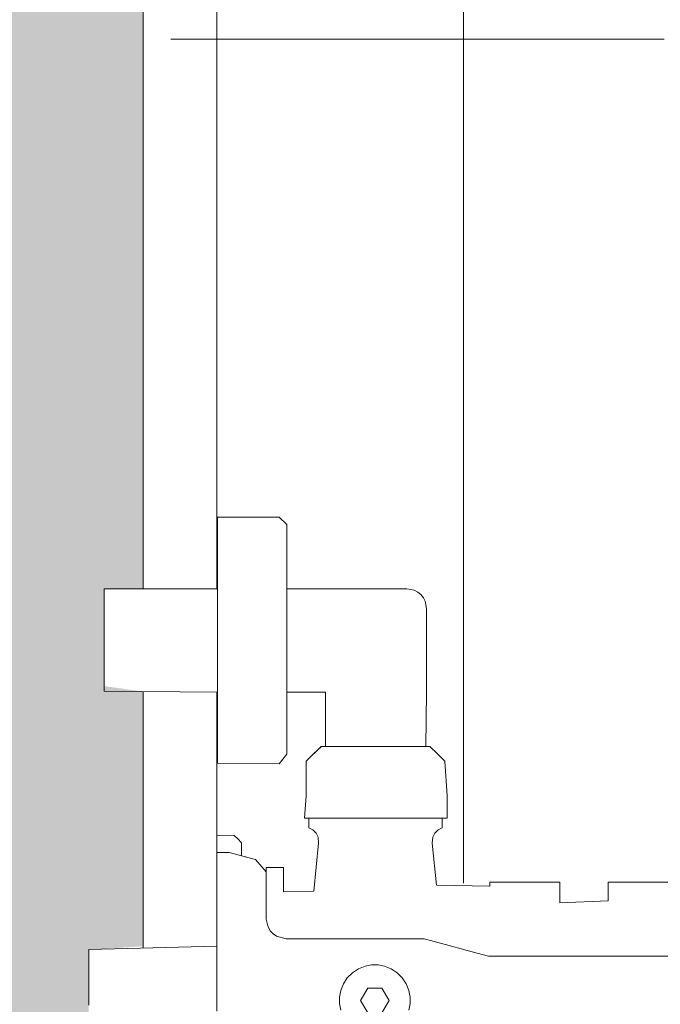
# Model space of a CAD drawing. Header units: millimetres. Extents: x 4.1 to 90.4, y -1.2 to 68.4.
# Tile 92 of 256: x 38.34 to 38.469, y 43.825 to 44.024. Entities that reach past the tile are written whole.
import ezdxf

# ---------------------------------------------------------------- set-up
doc = ezdxf.new("R2010")
doc.units = ezdxf.units.MM
doc.linetypes.add('Dash Dot 3_16_', pattern=[0.007938, 0.004763, -0.001587, 0, -0.001587])
for name, color, linetype, lineweight in [('A-DETL-GENF', 7, 'Continuous', 5), ('A-FLOR-PATT', 7, 'Continuous', 15), ('I-WALL', 7, 'Continuous', 5), ('P-SANR-FIXT', 7, 'Continuous', 5), ('S-GRID', 7, 'Continuous', 9)]:
    doc.layers.add(name, color=color, linetype=linetype, lineweight=lineweight)

# ---------------------------------------------------------------- blocks, each defined once
blk = doc.blocks.new('MUC-ENT-EXE-GOE-M3D-TZN-TNV-V21 _Principe Piscine_-D_rvt-1-MUC-LAG-PRO-PLA-ARC-TZN-SS01-AP04B-04RP Maçonnerie')
at = {"layer": 'S-GRID', "color": 8, "linetype": 'Dash Dot 3_16_', "true_color": 0x808080}
blk.add_line((-231.02438, 71.86397), (-169.55714, 71.86397), dxfattribs=at)
blk = doc.blocks.new('LAG-D2010-APPAREILS SANITAIRES-RECEVEUR DE DOUCHE-900x900mm - LAG-D2010-APPAREILS SANITAIRES-RECEVEUR DE DOUCHE-900x900mm-V16-MUC-LAG-PRO-PLA-ARC-TZN-SS01-AP04B-04RP Maçonnerie')
at = {"layer": 'P-SANR-FIXT', "color": 9, "true_color": 0xc0c0c0}
for p, q in [((0.05, 0.95), (0.05, 0.61391)), ((0.1, 0.9), (0.1, 0.55429)), ((0.1, 0.55429), (0.1, 0.9)), ((0.1, 0.55429), (0.1, 0.9)), ((0.05, 0.59308), (0.05, 0.56032))]:
    blk.add_line(p, q, dxfattribs=at)
blk = doc.blocks.new('LAG-D2010-APPAREILS SANITAIRES-DOUCHE MONOCOMMANDE - LAG-D2010-APPAREILS SANITAIRES-DOUCHE MONOCOMMANDE-13616777-MUC-LAG-PRO-PLA-ARC-TZN-SS01-AP04B-04RP Maçonnerie')
at = {"layer": 'A-DETL-GENF', "color": 9, "linetype": 'Continuous', "true_color": 0xc0c0c0}
for p, q in [((-0.02397, 0.07928), (-0.02397, 0.10678)), ((-0.00899, 0.05506), (-0.00899, 0.09998)), ((-0.02244, 0.07928), (-0.02397, 0.07928)), ((-0.02144, 0.07928), (-0.02244, 0.07928)), ((-0.02021, 0.07928), (-0.02144, 0.07928)), ((-0.0198, 0.06951), (-0.02021, 0.07928)), ((-0.024, 0.06951), (-0.02283, 0.06951)), ((-0.024, 0.05531), (-0.024, 0.06951)), ((-0.02283, 0.06951), (-0.02193, 0.06951)), ((-0.02193, 0.06951), (-0.02079, 0.06951)), ((-0.02079, 0.06951), (-0.0198, 0.06951)), ((-0.02318, 0.05531), (-0.024, 0.05531)), ((-0.02339, 0.04453), (-0.02318, 0.05531)), ((-0.01015, 0.05071), (-0.00899, 0.05506)), ((-0.01132, 0.04635), (-0.01015, 0.05071)), ((-0.04999, 0.04468), (-0.04849, 0.04618)), ((-0.04999, 0.04468), (-0.04849, 0.04618)), ((-0.04849, 0.04618), (-0.04149, 0.04663)), ((-0.04849, 0.04618), (-0.04149, 0.04663)), ((-0.04149, 0.04663), (-0.03699, 0.04663)), ((-0.04149, 0.04663), (-0.03699, 0.04663)), ((-0.03699, 0.04663), (-0.03699, 0.04532)), ((-0.03699, 0.04663), (-0.03699, 0.04563)), ((-0.01249, 0.042), (-0.01132, 0.04635)), ((-0.05149, 0.04313), (-0.04999, 0.04468)), ((-0.05149, 0.04318), (-0.04999, 0.04468)), ((-0.03699, 0.04563), (-0.035, 0.04563)), ((-0.03699, 0.04532), (-0.03699, 0.03953)), ((-0.035, 0.04563), (-0.03457, 0.04482)), ((-0.03457, 0.04482), (-0.03391, 0.04418)), ((-0.03391, 0.04418), (-0.03308, 0.04377)), ((-0.03186, 0.04365), (-0.02339, 0.04453)), ((-0.08168, 0.04185), (-0.08096, 0.04222)), ((-0.08096, 0.04222), (-0.07949, 0.0425)), ((-0.07949, 0.0425), (-0.06249, 0.0425)), ((-0.06249, 0.0425), (-0.05149, 0.04234)), ((-0.05149, 0.04234), (-0.05149, 0.04318)), ((-0.05149, 0.04188), (-0.05149, 0.04313)), ((-0.03308, 0.04377), (-0.03186, 0.04365)), ((-0.01249, 0.014), (-0.01249, 0.042)), ((-0.08349, 0.0385), (-0.08321, 0.03997)), ((-0.08321, 0.03997), (-0.08283, 0.04069)), ((-0.08283, 0.04069), (-0.08231, 0.04133)), ((-0.08231, 0.04133), (-0.08168, 0.04185)), ((-0.05149, 0.04067), (-0.05149, 0.04188)), ((-0.05149, 0.03914), (-0.05149, 0.04067)), ((-0.08349, 0.01413), (-0.08349, 0.0385)), ((-0.05149, 0.03827), (-0.05149, 0.03914)), ((-0.05149, 0.03734), (-0.05149, 0.03827)), ((-0.03699, 0.03953), (-0.03699, 0.03816)), ((-0.03699, 0.03816), (-0.03699, 0.03671)), ((-0.00456, 0.03757), (-0.00333, 0.03838)), ((-0.00333, 0.03838), (-0.002, 0.0389)), ((-0.002, 0.0389), (-0.00067, 0.03915)), ((-0.00067, 0.03915), (0.00062, 0.03915)), ((0.00062, 0.03915), (0.00195, 0.0389)), ((-0.05149, 0.03636), (-0.05149, 0.03734)), ((-0.05149, 0.03534), (-0.05149, 0.03636)), ((-0.03699, 0.03671), (-0.03699, 0.03521)), ((-0.00641, 0.03529), (-0.0056, 0.03652)), ((-0.0056, 0.03652), (-0.00456, 0.03757)), ((-0.05149, 0.03429), (-0.05149, 0.03534)), ((-0.05149, 0.03321), (-0.05149, 0.03429)), ((-0.03699, 0.03521), (-0.03699, 0.03368)), ((-0.00718, 0.03264), (-0.00693, 0.03397)), ((-0.00693, 0.03397), (-0.00641, 0.03529)), ((0.00001, 0.03489), (-0.00249, 0.03344)), ((0.00251, 0.03344), (0.00001, 0.03489)), ((-0.05149, 0.03213), (-0.05149, 0.03321)), ((-0.05149, 0.03105), (-0.05149, 0.03213)), ((-0.03699, 0.03368), (-0.03699, 0.03213)), ((-0.03699, 0.03213), (-0.03699, 0.03058)), ((-0.00718, 0.03135), (-0.00718, 0.03264)), ((-0.00249, 0.03344), (-0.00249, 0.03056)), ((-0.05149, 0.02998), (-0.05149, 0.03105)), ((-0.05149, 0.02892), (-0.05149, 0.02998)), ((-0.03699, 0.03058), (-0.03699, 0.02905)), ((-0.00693, 0.03002), (-0.00718, 0.03135)), ((-0.00641, 0.0287), (-0.00693, 0.03002)), ((-0.00249, 0.03056), (0.00001, 0.02911)), ((0.00001, 0.02911), (0.00251, 0.03056)), ((-0.05149, 0.0279), (-0.05149, 0.02892)), ((-0.03699, 0.02905), (-0.03699, 0.02755)), ((-0.0056, 0.02747), (-0.00641, 0.0287)), ((-0.05149, 0.02692), (-0.05149, 0.0279)), ((-0.05149, 0.02599), (-0.05149, 0.02692)), ((-0.05149, 0.02512), (-0.05149, 0.02599)), ((-0.03699, 0.02755), (-0.03699, 0.02611)), ((-0.03699, 0.02611), (-0.03699, 0.02473)), ((-0.00456, 0.02642), (-0.0056, 0.02747)), ((-0.00333, 0.02562), (-0.00456, 0.02642)), ((-0.05149, 0.02432), (-0.05149, 0.02512)), ((-0.05149, 0.02294), (-0.05149, 0.02432)), ((-0.03699, 0.02473), (-0.03699, 0.01966)), ((-0.002, 0.02509), (-0.00333, 0.02562)), ((-0.00067, 0.02484), (-0.002, 0.02509)), ((0.00062, 0.02484), (-0.00067, 0.02484)), ((0.00195, 0.02509), (0.00062, 0.02484)), ((-0.06249, 0.02202), (-0.06249, 0.01413)), ((-0.05149, 0.02202), (-0.06249, 0.02202)), ((-0.05149, 0.02192), (-0.05149, 0.02294)), ((-0.05149, 0.0212), (-0.05149, 0.02202)), ((-0.05149, 0.02111), (-0.05149, 0.02192)), ((-0.04999, 0.01958), (-0.05149, 0.0212)), ((-0.04849, 0.01808), (-0.05149, 0.02111)), ((-0.03391, 0.02008), (-0.03457, 0.01944)), ((-0.03308, 0.02049), (-0.03391, 0.02008)), ((-0.03186, 0.02061), (-0.03308, 0.02049)), ((-0.02212, 0.01962), (-0.03186, 0.02061)), ((-0.04849, 0.01808), (-0.04999, 0.01958)), ((-0.04149, 0.01808), (-0.04849, 0.01808)), ((-0.04149, 0.01808), (-0.04849, 0.01808)), ((-0.03699, 0.01771), (-0.04149, 0.01808)), ((-0.03699, 0.01771), (-0.04149, 0.01808)), ((-0.03699, 0.01966), (-0.03699, 0.01771)), ((-0.03699, 0.01863), (-0.03699, 0.01771)), ((-0.035, 0.01863), (-0.03699, 0.01863)), ((-0.03457, 0.01944), (-0.035, 0.01863)), ((-0.02203, 0.01346), (-0.02212, 0.01962)), ((-0.09799, 0.01263), (-0.09649, 0.01413)), ((-0.09799, 0.01263), (-0.09649, 0.01413)), ((-0.09649, 0.01413), (-0.09524, 0.01413)), ((-0.09649, 0.01413), (-0.09524, 0.01413)), ((-0.09524, 0.01413), (-0.09394, 0.01413)), ((-0.09524, 0.01413), (-0.09394, 0.01413)), ((-0.09394, 0.01413), (-0.09314, 0.01413)), ((-0.09394, 0.01413), (-0.09314, 0.01413)), ((-0.09314, 0.01413), (-0.09223, 0.01413)), ((-0.09314, 0.01413), (-0.09223, 0.01413)), ((-0.09223, 0.01413), (-0.0912, 0.01413)), ((-0.09223, 0.01413), (-0.0912, 0.01413)), ((-0.0912, 0.01413), (-0.09008, 0.01413)), ((-0.0912, 0.01413), (-0.09008, 0.01413)), ((-0.09008, 0.01413), (-0.08886, 0.01413)), ((-0.09008, 0.01413), (-0.08886, 0.01413)), ((-0.08886, 0.01413), (-0.08756, 0.01413)), ((-0.08886, 0.01413), (-0.08756, 0.01413)), ((-0.08756, 0.01413), (-0.08621, 0.01413)), ((-0.08756, 0.01413), (-0.08621, 0.01413)), ((-0.08621, 0.01413), (-0.08479, 0.01413)), ((-0.08621, 0.01413), (-0.08479, 0.01413)), ((-0.08479, 0.01413), (-0.08349, 0.01413)), ((-0.08479, 0.01413), (-0.08331, 0.01413)), ((-0.08331, 0.01413), (-0.08177, 0.01413)), ((-0.08177, 0.01413), (-0.08028, 0.01413)), ((-0.08028, 0.01413), (-0.07876, 0.01413)), ((-0.07876, 0.01413), (-0.0772, 0.01413)), ((-0.0772, 0.01413), (-0.07563, 0.01413)), ((-0.07563, 0.01413), (-0.07431, 0.01413)), ((-0.07431, 0.01413), (-0.07299, 0.01413)), ((-0.07299, 0.01413), (-0.07166, 0.01413)), ((-0.07166, 0.01413), (-0.07034, 0.01413)), ((-0.07034, 0.01413), (-0.06877, 0.01413)), ((-0.06877, 0.01413), (-0.06722, 0.01413)), ((-0.06722, 0.01413), (-0.06569, 0.01413)), ((-0.06569, 0.01413), (-0.0642, 0.01413)), ((-0.0642, 0.01413), (-0.06267, 0.01413)), ((-0.06267, 0.01413), (-0.06119, 0.01413)), ((-0.06249, 0.01413), (-0.06119, 0.01413)), ((-0.06119, 0.01413), (-0.05976, 0.01413)), ((-0.06119, 0.01413), (-0.05976, 0.01413)), ((-0.05976, 0.01413), (-0.05841, 0.01413)), ((-0.05976, 0.01413), (-0.05841, 0.01413)), ((-0.05841, 0.01413), (-0.05711, 0.01413)), ((-0.05841, 0.01413), (-0.05711, 0.01413)), ((-0.05711, 0.01413), (-0.05589, 0.01413)), ((-0.05711, 0.01413), (-0.05589, 0.01413)), ((-0.05589, 0.01413), (-0.05477, 0.01413)), ((-0.05589, 0.01413), (-0.05477, 0.01413)), ((-0.05477, 0.01413), (-0.05374, 0.01413)), ((-0.05477, 0.01413), (-0.05374, 0.01413)), ((-0.05374, 0.01413), (-0.05283, 0.01413)), ((-0.05374, 0.01413), (-0.05283, 0.01413)), ((-0.05283, 0.01413), (-0.05203, 0.01413)), ((-0.05283, 0.01413), (-0.05203, 0.01413)), ((-0.05203, 0.01413), (-0.05074, 0.01413)), ((-0.05203, 0.01413), (-0.05074, 0.01413)), ((-0.05074, 0.01413), (-0.04993, 0.01413)), ((-0.05074, 0.01413), (-0.04993, 0.01413)), ((-0.04993, 0.01413), (-0.04799, 0.01263)), ((-0.04993, 0.01413), (-0.04799, 0.01263)), ((-0.013, 0.01207), (-0.01249, 0.014)), ((-0.09799, 0.00013), (-0.09799, 0.01263)), ((-0.09799, 0.00013), (-0.09799, 0.01263)), ((-0.04799, 0.01263), (-0.04812, 0.00013)), ((-0.04799, 0.01263), (-0.04812, 0.00013)), ((-0.02694, 0.01346), (-0.02605, 0.01346)), ((-0.02694, 0.00996), (-0.02694, 0.01346)), ((-0.02605, 0.01346), (-0.02496, 0.01346)), ((-0.02496, 0.01346), (-0.02406, 0.01346)), ((-0.02406, 0.01346), (-0.02307, 0.01346)), ((-0.02307, 0.01346), (-0.02203, 0.01346)), ((-0.0135, 0.01137), (-0.013, 0.01207)), ((-0.02605, 0.00996), (-0.02473, 0.01)), ((-0.02473, 0.01), (-0.02348, 0.01)), ((-0.02348, 0.01), (-0.0218, 0.01)), ((-0.0218, 0.01), (-0.0197, 0.01)), ((-0.0197, 0.01), (-0.01649, 0.01)), ((-0.01649, 0.01), (-0.01509, 0.01028)), ((-0.01509, 0.01028), (-0.01412, 0.01079)), ((-0.01412, 0.01079), (-0.0135, 0.01137)), ((-0.02857, 0.00778), (-0.02605, 0.00996)), ((-0.02857, 0.00778), (-0.02605, 0.00996)), ((-0.02605, 0.00996), (-0.02694, 0.00996)), ((-0.02999, 0.0025), (-0.02857, 0.00778)), ((-0.02932, 0.00499), (-0.02857, 0.00778)), ((-0.03347, 0.0035), (-0.03274, 0.00425)), ((-0.03274, 0.00425), (-0.03199, 0.005)), ((-0.03199, 0.005), (-0.02932, 0.00499)), ((-0.03349, 0), (-0.03347, 0.0035)), ((-0.02997, 0), (-0.02999, 0.0025)), ((-0.09697, 0.00013), (-0.09799, 0.00013)), ((-0.09697, 0.00013), (-0.09799, 0.00013)), ((-0.0954, 0.00013), (-0.09697, 0.00013)), ((-0.0954, 0.00013), (-0.09697, 0.00013)), ((-0.09433, 0.00013), (-0.0954, 0.00013)), ((-0.09433, 0.00013), (-0.0954, 0.00013)), ((-0.093, 0.00013), (-0.09433, 0.00013)), ((-0.093, 0.00013), (-0.09433, 0.00013)), ((-0.09143, 0.00013), (-0.093, 0.00013)), ((-0.09143, 0.00013), (-0.093, 0.00013)), ((-0.08964, 0.00013), (-0.09143, 0.00013)), ((-0.08964, 0.00013), (-0.09143, 0.00013)), ((-0.08765, 0.00013), (-0.08964, 0.00013)), ((-0.08765, 0.00013), (-0.08964, 0.00013)), ((-0.08549, 0.00013), (-0.08765, 0.00013)), ((-0.08549, 0.00013), (-0.08765, 0.00013)), ((-0.08346, 0.00013), (-0.08549, 0.00013)), ((-0.08317, 0.00013), (-0.08549, 0.00013)), ((-0.08346, -0.02287), (-0.08346, 0.00013)), ((-0.08074, 0.00013), (-0.08317, 0.00013)), ((-0.0782, 0.00013), (-0.08074, 0.00013)), ((-0.07561, 0.00013), (-0.0782, 0.00013)), ((-0.07299, 0.00013), (-0.07561, 0.00013)), ((-0.07048, 0.00013), (-0.07299, 0.00013)), ((-0.068, 0.00013), (-0.07048, 0.00013)), ((-0.06557, 0.00013), (-0.068, 0.00013)), ((-0.06322, 0.00013), (-0.06557, 0.00013)), ((-0.06099, 0.00013), (-0.06322, 0.00013)), ((-0.06251, 0.00013), (-0.06271, -0.02287)), ((-0.06099, 0.00013), (-0.06251, 0.00013)), ((-0.05888, 0.00013), (-0.06099, 0.00013)), ((-0.05888, 0.00013), (-0.06099, 0.00013)), ((-0.05693, 0.00013), (-0.05888, 0.00013)), ((-0.05693, 0.00013), (-0.05888, 0.00013)), ((-0.05515, 0.00013), (-0.05693, 0.00013)), ((-0.05515, 0.00013), (-0.05693, 0.00013)), ((-0.05357, 0.00013), (-0.05515, 0.00013)), ((-0.05357, 0.00013), (-0.05515, 0.00013)), ((-0.0522, 0.00013), (-0.05357, 0.00013)), ((-0.0522, 0.00013), (-0.05357, 0.00013)), ((-0.05106, 0.00013), (-0.0522, 0.00013)), ((-0.05106, 0.00013), (-0.0522, 0.00013)), ((-0.05016, 0.00013), (-0.05106, 0.00013)), ((-0.05016, 0.00013), (-0.05106, 0.00013)), ((-0.04912, 0.00013), (-0.05016, 0.00013)), ((-0.04912, 0.00013), (-0.05016, 0.00013)), ((-0.04812, 0.00013), (-0.04912, 0.00013)), ((-0.04812, 0.00013), (-0.04912, 0.00013)), ((-0.03245, 0), (-0.03349, 0)), ((-0.03158, 0), (-0.03245, 0)), ((-0.03074, 0), (-0.03158, 0)), ((-0.02981, 0), (-0.03074, 0)), ((-0.02901, 0), (-0.02997, 0)), ((-0.02838, 0), (-0.02981, 0)), ((-0.0276, 0), (-0.02901, 0)), ((-0.02667, 0), (-0.02838, 0)), ((-0.02667, 0), (-0.0276, 0)), ((-0.02559, 0), (-0.02667, 0)), ((-0.02559, 0), (-0.02667, 0)), ((-0.02438, 0), (-0.02559, 0)), ((-0.02438, 0), (-0.02559, 0)), ((-0.02305, 0), (-0.02438, 0)), ((-0.02305, 0), (-0.02438, 0)), ((-0.02158, 0), (-0.02305, 0)), ((-0.02158, 0), (-0.02305, 0)), ((-0.02001, 0), (-0.02158, 0)), ((-0.02001, 0), (-0.02158, 0)), ((-0.01832, 0), (-0.02001, 0)), ((-0.01832, 0), (-0.02001, 0)), ((-0.01654, 0), (-0.01832, 0)), ((-0.01654, 0), (-0.01832, 0)), ((-0.01467, 0), (-0.01654, 0)), ((-0.01467, 0), (-0.01654, 0)), ((-0.01272, 0), (-0.01467, 0)), ((-0.01272, 0), (-0.01467, 0)), ((-0.01099, 0), (-0.01272, 0)), ((-0.0107, 0), (-0.01272, 0)), ((-0.01029, -0.026), (-0.01099, 0)), ((-0.00863, 0), (-0.0107, 0)), ((-0.00651, 0), (-0.00863, 0)), ((-0.00435, 0), (-0.00651, 0)), ((-0.00218, 0), (-0.00435, 0)), ((0.00001, 0), (-0.00218, 0)), ((0.0022, 0), (0.00001, 0)), ((-0.08222, -0.02287), (-0.08346, -0.02287)), ((-0.08108, -0.02287), (-0.08222, -0.02287)), ((-0.07963, -0.02287), (-0.08108, -0.02287)), ((-0.07881, -0.02287), (-0.07963, -0.02287)), ((-0.07792, -0.02287), (-0.07881, -0.02287)), ((-0.07699, -0.02287), (-0.07792, -0.02287)), ((-0.07603, -0.02287), (-0.07699, -0.02287)), ((-0.07503, -0.02287), (-0.07603, -0.02287)), ((-0.07401, -0.02287), (-0.07503, -0.02287)), ((-0.07299, -0.02287), (-0.07401, -0.02287)), ((-0.07196, -0.02287), (-0.07299, -0.02287)), ((-0.07094, -0.02287), (-0.07196, -0.02287)), ((-0.06995, -0.02287), (-0.07094, -0.02287)), ((-0.06898, -0.02287), (-0.06995, -0.02287)), ((-0.06805, -0.02287), (-0.06898, -0.02287)), ((-0.06717, -0.02287), (-0.06805, -0.02287)), ((-0.06634, -0.02287), (-0.06717, -0.02287)), ((-0.06489, -0.02287), (-0.06634, -0.02287)), ((-0.06375, -0.02287), (-0.06489, -0.02287)), ((-0.06271, -0.02287), (-0.06375, -0.02287)), ((-0.00914, -0.026), (-0.01029, -0.026)), ((-0.00798, -0.026), (-0.00914, -0.026)), ((-0.00648, -0.026), (-0.00798, -0.026)), ((-0.00562, -0.026), (-0.00648, -0.026)), ((-0.00472, -0.026), (-0.00562, -0.026)), ((-0.00378, -0.026), (-0.00472, -0.026)), ((-0.00282, -0.026), (-0.00378, -0.026)), ((-0.00186, -0.026), (-0.00282, -0.026)), ((-0.00091, -0.026), (-0.00186, -0.026)), ((0.00001, -0.026), (-0.00091, -0.026)), ((0.00094, -0.026), (0.00001, -0.026))]:
    blk.add_line(p, q, dxfattribs=at)

msp = doc.modelspace()

# ---------------------------------------------------------------- hatches: boundary and pattern name
at = {"layer": 'A-FLOR-PATT', "true_color": 0xc8c92d}
h = msp.add_hatch(dxfattribs=at)
h.set_pattern_fill('GOST_WOOD', color=52)
h.set_pattern_definition([(90, (-136.6335, -114.262), (6, -4e-16), [10, -2]), (90, (-134.6335, -116.262), (6, -4e-16), [6, -1.5, 3, -1.5]), (90, (-132.6335, -119.262), (6, -4e-16), [10, -2])])
h.paths.add_polyline_path([(38.55391, 47.10036), (38.55391, 47.10036), (38.55391, 46.98901)], flags=16)
h.paths.add_polyline_path([(40.94523, 41.35424), (41.86023, 41.35424), (41.86023, 41.36924), (40.94523, 41.36924), (40.94523, 44.22924), (40.80345, 44.22924), (40.80345, 44.35924), (42.46433, 44.35924), (42.46433, 43.73969), (41.97523, 43.73969), (41.97523, 41.36924), (46.24613, 41.36924), (46.24613, 43.21424), (46.26113, 43.21424), (46.26113, 44.03424), (45.44113, 44.03424), (45.44113, 44.07424), (46.26113, 44.07424), (46.26113, 44.11424), (46.24613, 44.11424), (46.24613, 44.35924), (43.80258, 44.35924), (43.80258, 44.37424), (43.81758, 44.37424), (43.81758, 47.69924), (42.47758, 47.69924), (42.47758, 47.43913), (42.87758, 47.43913), (42.87758, 47.03913), (42.47758, 47.03913), (42.47758, 46.85901), (42.87758, 46.85901), (42.87758, 46.45901), (42.47758, 46.45901), (42.47758, 46.2789), (42.87758, 46.2789), (42.87758, 45.8789), (42.47758, 45.8789), (42.47758, 45.61878), (42.89258, 45.61878), (42.89258, 45.48878), (41.28189, 45.48878), (41.28189, 45.61878), (41.34523, 45.61878), (41.34523, 47.69924), (40.86843, 47.69924), (40.86843, 47.71424), (40.04843, 47.71424), (40.04843, 46.89424), (40.00843, 46.89424), (40.00843, 47.71424), (39.96843, 47.71424), (39.96843, 47.69924), (39.85049, 47.69924), (39.85049, 47.62001), (39.82509, 47.62001), (39.82509, 47.69924), (38.43143, 47.69924), (38.43143, 47.46162), (38.49788, 47.46162), (38.51032, 47.46332), (38.65562, 47.46248), (38.71368, 47.45971), (38.757, 47.45502), (38.78191, 47.44994), (38.80264, 47.44326), (38.8224, 47.4341), (38.84084, 47.4225), (38.85765, 47.40865), (38.86284, 47.40357), (38.88328, 47.37811), (38.89399, 47.35915), (38.90221, 47.33898), (38.90783, 47.31793), (38.91085, 47.29636), (38.91129, 47.27458), (38.90912, 47.2529), (38.90437, 47.23165), (38.89702, 47.21114), (38.88712, 47.19174), (38.87702, 47.17665), (38.85497, 47.15258), (38.83787, 47.13909), (38.81919, 47.12789), (38.79925, 47.11914), (38.77838, 47.11287), (38.74981, 47.1076), (38.71368, 47.10398), (38.65562, 47.10121), (38.58298, 47.10037), (38.51032, 47.10037), (38.49773, 47.10209), (38.43143, 47.10207), (38.43143, 44.30924), (39.82509, 44.30924), (39.82509, 44.36096), (39.85049, 44.36096), (39.85049, 44.30924), (39.84883, 44.30924), (39.84883, 44.22924), (39.25343, 44.22924), (39.25343, 41.36924), (38.35343, 41.36974), (38.35343, 41.71842), (38.33843, 41.71842), (38.33843, 41.35424), (40.93023, 41.35424)])
h.paths.add_polyline_path([(38.35343, 41.73937), (38.35343, 41.79159), (38.33843, 41.79159), (38.33843, 41.73937)], flags=17)
h.paths.add_polyline_path([(38.33843, 41.81249), (38.35343, 41.81289), (38.35343, 41.86442), (38.33843, 41.86442), (38.33843, 41.81261)], flags=17)
h.paths.add_polyline_path([(38.35343, 41.88537), (38.35343, 42.26924), (38.33843, 42.26899), (38.33843, 41.88537)], flags=17)
h.paths.add_polyline_path([(38.33843, 43.32924), (38.35343, 43.32924), (38.35343, 43.72627), (38.33843, 43.72626), (38.33843, 43.3295)], flags=17)
h.paths.add_polyline_path([(38.35343, 43.74721), (38.35343, 43.79944), (38.33843, 43.79944), (38.33843, 43.74721)], flags=17)
h.paths.add_polyline_path([(38.33843, 43.82034), (38.35343, 43.82074), (38.35343, 43.87227), (38.33843, 43.87226), (38.33843, 43.82046)], flags=17)
h.paths.add_polyline_path([(38.33843, 43.89321), (38.35343, 43.89321), (38.35295, 44.22924), (38.33843, 44.22909), (38.33843, 43.91648)], flags=17)
h.paths.add_polyline_path([(38.51535, 44.90457), (38.51536, 44.90457), (38.50277, 44.90457)], flags=16)
h.paths.add_polyline_path([(38.55888, 44.5416), (38.51528, 44.54162), (38.5027, 44.54334), (38.4334, 44.54333), (38.43347, 44.90289), (38.50303, 44.90289), (38.51535, 44.90457), (38.66066, 44.9037), (38.71871, 44.90092), (38.76204, 44.89622), (38.78694, 44.89113), (38.80768, 44.88445), (38.82743, 44.87528), (38.84587, 44.86368), (38.86268, 44.84983), (38.86787, 44.84475), (38.8883, 44.81929), (38.89901, 44.80032), (38.90722, 44.78015), (38.91283, 44.7591), (38.91586, 44.73753), (38.91629, 44.71575), (38.91412, 44.69407), (38.90936, 44.67282), (38.902, 44.65231), (38.8921, 44.63291), (38.882, 44.61783), (38.85995, 44.59376), (38.84284, 44.58028), (38.82416, 44.56908), (38.80421, 44.56033), (38.78335, 44.55406), (38.75478, 44.5488), (38.71864, 44.54518), (38.66059, 44.54243), (38.58794, 44.5416), (38.55895, 44.5416)], flags=16)
h.paths.add_polyline_path([(39.82509, 45.03969), (39.82509, 45.20846), (39.85049, 45.20846), (39.85049, 45.03969)], flags=16)
h.paths.add_polyline_path([(38.80233, 45.14404), (38.43661, 45.14404), (38.43661, 45.16944), (39.82191, 45.16944), (39.82191, 45.14404), (38.91629, 45.14404)], flags=16)
h.paths.add_polyline_path([(38.58798, 45.76197), (38.58798, 45.76198), (38.58798, 45.76202)], flags=16)
h.paths.add_polyline_path([(38.57344, 45.39901), (38.51532, 45.39902), (38.50273, 45.40074), (38.43343, 45.40074), (38.43343, 45.76027), (38.50289, 45.76027), (38.51532, 45.76197), (38.66062, 45.76113), (38.71868, 45.75836), (38.762, 45.75367), (38.78691, 45.74859), (38.80764, 45.74191), (38.8274, 45.73275), (38.84584, 45.72115), (38.86265, 45.7073), (38.86784, 45.70222), (38.88828, 45.67676), (38.89899, 45.6578), (38.90721, 45.63763), (38.91283, 45.61658), (38.91585, 45.59501), (38.91629, 45.57323), (38.91412, 45.55155), (38.90937, 45.5303), (38.90202, 45.50979), (38.89212, 45.49039), (38.88202, 45.4753), (38.85997, 45.45123), (38.84287, 45.43774), (38.82419, 45.42654), (38.80425, 45.41779), (38.78338, 45.41152), (38.75481, 45.40625), (38.71868, 45.40263), (38.66062, 45.39986), (38.57906, 45.39901)], flags=16)
h.paths.add_polyline_path([(41.76816, 45.73671), (41.77721, 45.73908), (41.78298, 45.74259), (41.78712, 45.74661), (41.79169, 45.75445), (41.79278, 45.75708), (41.79373, 45.7643), (41.79278, 46.14273), (41.78792, 46.15216), (41.78298, 46.15722), (41.77587, 46.16129), (41.76942, 46.16294), (41.77472, 46.16129), (41.77979, 46.15798), (41.79, 46.14573), (41.7918, 46.13825), (41.79193, 46.13551), (41.79098, 45.75708), (41.78865, 45.75114), (41.77597, 45.73908), (41.76948, 45.73694)], flags=17)
h.paths.add_polyline_path([(39.82509, 45.88719), (39.82509, 46.05596), (39.85049, 46.05596), (39.85049, 45.88719)], flags=16)
h.paths.add_polyline_path([(38.43661, 45.99154), (38.43661, 46.01694), (39.82191, 46.01694), (39.82191, 45.99154), (38.46228, 45.99154)], flags=16)
h.paths.add_polyline_path([(38.58798, 46.60947), (38.58798, 46.60948), (38.58798, 46.60952)], flags=16)
h.paths.add_polyline_path([(38.57344, 46.24651), (38.51532, 46.24652), (38.50274, 46.24824), (38.43343, 46.24824), (38.43343, 46.60777), (38.50289, 46.60777), (38.51532, 46.60947), (38.66062, 46.60863), (38.71868, 46.60586), (38.762, 46.60117), (38.78691, 46.59609), (38.80764, 46.58941), (38.8274, 46.58025), (38.84584, 46.56865), (38.86265, 46.5548), (38.86784, 46.54972), (38.88828, 46.52426), (38.89899, 46.5053), (38.90721, 46.48513), (38.91283, 46.46408), (38.91585, 46.44251), (38.91629, 46.42073), (38.91412, 46.39905), (38.90937, 46.3778), (38.90202, 46.35729), (38.89212, 46.33789), (38.88202, 46.3228), (38.85997, 46.29873), (38.84287, 46.28524), (38.82419, 46.27404), (38.80425, 46.26529), (38.78338, 46.25902), (38.75481, 46.25375), (38.71868, 46.25013), (38.66062, 46.24736), (38.57906, 46.24651)], flags=16)
h.paths.add_polyline_path([(41.76404, 46.44341), (41.77347, 46.44453), (41.78061, 46.44778), (41.78628, 46.45252), (41.79166, 46.46138), (41.79278, 46.46408), (41.79373, 46.47419), (41.79278, 46.84973), (41.7873, 46.85997), (41.78556, 46.86224), (41.77979, 46.86607), (41.79, 46.85381), (41.7918, 46.84633), (41.79193, 46.84251), (41.7911, 46.46561), (41.78865, 46.45923), (41.77593, 46.44714), (41.76813, 46.44479), (41.76404, 46.44449), (41.41605, 46.44533), (41.42463, 46.44341), (41.76295, 46.44341)], flags=17)
h.paths.add_polyline_path([(39.85049, 46.73469), (39.82509, 46.73469), (39.82509, 46.94128), (39.85049, 46.94128), (39.85049, 46.86444)], flags=16)
h.paths.add_polyline_path([(39.60334, 46.83904), (38.43661, 46.83904), (38.43661, 46.86444), (39.82191, 46.86444), (39.82191, 46.83904)], flags=16)
h.paths.add_polyline_path([(41.78102, 47.1593), (41.78829, 47.16635), (41.79163, 47.17252), (41.79278, 47.17529), (41.79373, 47.18251), (41.79278, 47.56094), (41.78776, 47.57058), (41.78459, 47.5742), (41.77568, 47.57958), (41.77306, 47.58067), (41.76404, 47.58162), (41.41741, 47.58067), (41.40741, 47.57537), (41.4049, 47.57345), (41.4049, 47.57187), (41.41089, 47.57691), (41.41873, 47.57928), (41.42463, 47.57958), (41.77082, 47.57875), (41.77839, 47.57562), (41.79, 47.5619), (41.7918, 47.55442), (41.79193, 47.54864), (41.7911, 47.1737), (41.78865, 47.16732), (41.78434, 47.16279)], flags=17)
h.paths.add_polyline_path([(38.59751, 47.46332), (38.5975, 47.46332), (38.59751, 47.57269)], flags=16)
h.paths.add_polyline_path([(24.72689, 41.3699), (30.23363, 41.3699), (30.23363, 43.4399), (30.35757, 43.4399), (30.35757, 44.3399), (30.23363, 44.3399), (30.23363, 47.7299), (30.13043, 47.7299), (30.13043, 47.86394), (29.23043, 47.86394), (29.23043, 47.73252), (29.23043, 47.7299), (26.67045, 47.7299), (26.67045, 45.55216), (24.72688, 45.55216), (24.72688, 44.33535), (25.1774, 44.33535), (25.1774, 43.70535), (24.72688, 43.70535)])

# ---------------------------------------------------------------- next in the draw order: block references
at = {"lineweight": 5}
msp.add_blockref('MUC-ENT-EXE-GOE-M3D-TZN-TNV-V21 _Principe Piscine_-D_rvt-1-MUC-LAG-PRO-PLA-ARC-TZN-SS01-AP04B-04RP Maçonnerie', (235.79457, -27.84362), dxfattribs=at)

# ---------------------------------------------------------------- next in the draw order: hatches: boundary and pattern name
at = {"layer": 'A-FLOR-PATT'}
h = msp.add_hatch(dxfattribs=at)
h.set_pattern_fill('ANSI31', color=2)
h.set_pattern_definition([(45, (-136.6335, -114.262), (-2.245064, 2.245064), [])])
h.paths.add_polyline_path([(63.81071, 34.5549, 0.224216), (63.09248, 34.21603), (63.81071, 34.21603)])
h.paths.add_polyline_path([(63.81043, 33.6649), (62.88043, 33.6649), (62.88043, 33.6399), (63.81043, 33.6399)], flags=17)
h.paths.add_polyline_path([(63.81043, 33.6799), (62.88206, 33.6799, 0.004038), (62.88129, 33.6649), (63.81043, 33.6649)], flags=17)
h.paths.add_polyline_path([(63.81071, 35.6799), (63.81071, 35.69406), (61.38071, 35.6799), (61.38071, 33.5899), (63.81071, 33.5899), (63.81071, 33.59412), (63.8107, 33.59543), (63.80973, 33.5964), (63.81043, 33.5964), (63.81043, 33.6249), (62.88043, 33.6249), (62.88043, 33.6649), (62.88043, 33.6799), (62.88129, 33.6799, -0.401668), (63.81043, 34.5699), (63.81043, 34.5841), (63.81043, 34.5999), (63.81071, 34.5999)])
h.paths.add_polyline_path([(63.81071, 34.21603), (63.09248, 34.21603, 0.158726), (62.88206, 33.6799), (63.81071, 33.6799)], flags=17)
h.paths.add_polyline_path([(60.42711, 36.71651), (59.58961, 36.71651), (59.58961, 36.74901), (60.42711, 36.74901), (60.42711, 36.73634)], flags=17)
h.paths.add_polyline_path([(58.18211, 45.89219), (58.14961, 45.89219), (58.14961, 46.67969), (58.18211, 46.67969), (58.18211, 46.08016)], flags=17)
h.paths.add_polyline_path([(49.93933, 49.36797), (50.77683, 49.36797), (50.77683, 49.33547), (49.93933, 49.33547), (49.93933, 49.36392)], flags=16)
h.paths.add_polyline_path([(59.68961, 35.84424), (60.42461, 35.84424), (60.42461, 36.71151), (60.42711, 36.71151), (60.42711, 36.71651), (60.46961, 36.71651), (60.46961, 36.72901), (60.51961, 36.72901), (60.51961, 36.74901), (60.58933, 36.74901), (60.58933, 38.07401), (60.51961, 38.07401), (60.51961, 38.09401), (60.46961, 38.09401), (60.46961, 38.10651), (60.42711, 38.10651), (60.42711, 38.11151), (60.42461, 38.11151), (60.42461, 38.18651), (59.67461, 38.18651), (59.67461, 42.43651), (59.70777, 42.43651), (59.70777, 44.16469), (59.56121, 44.16469), (59.56121, 44.37969), (59.57621, 44.37969), (59.57621, 45.67969), (59.56121, 45.68023), (59.56121, 45.71469), (58.18711, 45.71469), (58.18711, 45.79719), (58.16961, 45.79719), (58.16961, 45.84969), (58.18211, 45.84969), (58.18211, 45.89219), (58.18711, 45.89219), (58.18711, 45.89469), (58.50461, 45.89469), (58.50461, 49.48167), (58.0969, 49.48167), (58.0962, 49.48584), (58.0954, 49.48547), (58.0954, 49.52967), (58.07857, 49.53047), (58.0774, 49.53047), (58.0782, 49.6175), (58.0782, 49.61867), (58.0954, 49.61867), (58.0954, 49.64667), (57.1654, 49.64643), (57.1654, 49.61867), (57.18222, 49.61787), (57.1834, 49.61787), (57.1826, 49.53084), (57.1826, 49.52967), (57.1654, 49.52967), (57.1646, 49.48584), (57.1646, 49.48467), (57.1639, 49.48467), (57.1639, 49.48167), (49.94183, 49.48163), (49.94183, 49.37297), (49.93933, 49.37297), (49.93933, 49.36797), (49.89683, 49.36797), (49.89683, 49.35547), (49.84683, 49.35547), (49.84683, 49.33547), (49.05185, 49.33547), (49.05185, 49.36797), (49.84433, 49.36797), (49.84433, 49.37297), (49.76183, 49.37297), (49.76183, 49.48167), (44.25322, 49.48167), (44.25252, 49.48584), (44.25172, 49.48547), (44.25172, 49.49667), (43.32172, 49.49667), (43.32092, 49.48584), (43.32092, 49.48467), (43.32022, 49.48467), (43.32022, 49.48167), (29.00885, 49.48167), (29.00815, 49.48584), (29.00735, 49.48547), (29.00735, 49.52967), (28.99052, 49.53047), (28.98935, 49.53047), (28.99015, 49.6175), (28.99015, 49.61867), (29.00735, 49.61867), (29.00735, 49.64667), (27.54735, 49.64667), (27.54735, 49.61867), (27.56417, 49.61787), (27.56535, 49.61787), (27.56455, 49.53084), (27.56455, 49.52967), (27.54735, 49.52967), (27.54655, 49.48584), (27.54655, 49.48467), (27.54585, 49.48467), (27.54585, 49.48167), (27.28427, 49.48167), (27.28427, 55.03924), (27.25427, 55.03924), (27.25427, 55.05424), (27.21427, 55.05424), (27.21427, 55.20424), (26.39427, 55.20424), (26.39427, 55.05424), (26.35427, 55.05424), (26.35427, 55.03924), (25.91427, 55.03924), (25.91427, 51.33924), (25.25927, 51.33924), (25.25927, 51.03424), (25.24427, 51.03424), (25.24427, 50.99424), (25.09427, 50.99424), (25.09427, 50.11424), (25.24427, 50.11424), (25.24427, 50.07424), (25.25927, 50.07424), (25.25927, 47.87924), (25.28927, 47.87924), (25.28927, 47.86424), (25.32927, 47.86424), (25.32927, 48.68424), (25.36927, 48.68424), (25.36927, 47.86424), (26.18927, 47.86424), (26.18927, 47.87924), (29.20433, 47.87924), (29.20433, 47.86424), (30.10433, 47.86424), (30.10433, 47.87924), (30.46073, 47.87924), (30.46073, 47.86424), (31.36073, 47.86424), (31.36073, 47.87924), (35.79096, 47.87924), (35.79096, 47.86424), (36.69096, 47.86424), (36.69096, 47.87924), (39.96843, 47.87924), (39.96843, 47.86424), (40.86843, 47.86424), (40.86843, 47.87924), (43.96113, 47.87924), (43.96113, 47.86424), (44.86113, 47.86424), (44.86113, 47.87924), (46.45433, 47.87924), (46.45433, 47.86424), (47.35433, 47.86424), (47.35433, 47.87924), (49.76183, 47.87924), (49.76183, 47.97297), (49.84433, 47.97297), (49.84433, 47.97797), (49.05185, 47.97797), (49.05185, 48.01047), (49.84683, 48.01047), (49.84683, 47.99047), (49.89683, 47.99047), (49.89683, 47.97797), (49.93933, 47.97797), (49.93933, 47.97297), (49.94183, 47.97297), (49.94183, 47.87924), (50.96433, 47.87924), (50.96433, 47.9186), (51.91316, 47.9186), (51.91316, 47.86424), (51.92316, 47.86424), (51.92316, 47.87924), (54.00203, 47.87924), (54.00203, 46.68924), (54.13553, 46.68924), (54.13623, 46.68507), (54.13703, 46.68474), (54.13703, 46.67424), (55.06703, 46.67424), (55.06783, 46.68507), (55.06783, 46.68624), (55.06853, 46.68624), (55.06853, 46.68924), (56.48461, 46.68924), (56.48487, 45.89469), (56.78711, 45.89469), (56.78711, 45.89219), (56.79211, 45.89219), (56.79211, 45.84969), (56.80461, 45.84969), (56.80461, 45.79719), (56.78711, 45.79719), (56.78711, 45.71469), (56.48461, 45.71469), (56.48461, 45.61769), (56.49661, 45.61769), (56.49661, 44.31469), (56.48461, 44.31469), (56.48487, 43.68747), (56.49661, 43.68747), (56.49661, 42.58447), (56.48461, 42.58447), (56.48461, 42.38574), (56.48044, 42.38504), (56.48011, 42.38424), (56.46961, 42.38424), (56.46965, 41.45424), (56.48044, 41.45344), (56.48161, 41.45344), (56.48161, 41.45274), (56.48461, 41.45274), (56.48487, 35.85924), (58.88433, 35.85924), (58.88433, 36.71966), (59.51433, 36.71966), (59.51433, 35.84424)])
h.paths.add_polyline_path([(60.58933, 36.71151), (60.58933, 36.71651), (60.52211, 36.71651), (60.52211, 36.71151)], flags=17)
h.paths.add_polyline_path([(59.76745, 38.07401), (59.58961, 38.07401), (59.58961, 38.10651), (60.42711, 38.10651), (60.42711, 38.07401), (59.88447, 38.07401)], flags=16)
h.paths.add_polyline_path([(60.58933, 38.10651), (60.58933, 38.11151), (60.52211, 38.11151), (60.52211, 38.10651), (60.58908, 38.10651)], flags=17)
h.paths.add_polyline_path([(59.19933, 43.66469), (59.13593, 43.67075), (59.07474, 43.68853), (59.01877, 43.71681), (58.96952, 43.75426), (58.92801, 43.7998), (58.89498, 43.85314), (58.87231, 43.91165), (58.86078, 43.97332), (58.86078, 44.03606), (58.87433, 44.10295), (58.89498, 44.15624), (58.92911, 44.21079), (58.97028, 44.25596), (59.02035, 44.29377), (59.08254, 44.32345), (59.14107, 44.33929), (59.20527, 44.34414), (59.26402, 44.33827), (59.32393, 44.32085), (59.37989, 44.29258), (59.42914, 44.25513), (59.47066, 44.20959), (59.50369, 44.15624), (59.52635, 44.09774), (59.53788, 44.03606), (59.53788, 43.97332), (59.52635, 43.91165), (59.50369, 43.85314), (59.46956, 43.79859), (59.42839, 43.75343), (59.37832, 43.71562), (59.31613, 43.68594), (59.26181, 43.67048), (59.20441, 43.66516)], flags=16)
h.paths.add_polyline_path([(56.79616, 45.89219), (56.79211, 45.89219), (56.79211, 46.67969), (56.82461, 46.67969), (56.82461, 45.89219)], flags=16)
h.paths.add_polyline_path([(54.13703, 46.68624), (54.13703, 47.61624), (54.17703, 47.61624), (54.17703, 46.68624)], flags=16)
h.paths.add_polyline_path([(49.94183, 47.97797), (49.93933, 47.97797), (49.93933, 48.01047), (50.77683, 48.01047), (50.77683, 47.97797), (50.36399, 47.97797)], flags=16)
h.paths.add_polyline_path([(56.2244, 48.28965), (56.17307, 48.29218), (56.12345, 48.30558), (56.07525, 48.33139), (56.03829, 48.36207), (56.00665, 48.40257), (55.98435, 48.44887), (55.97242, 48.49886), (55.97242, 48.55531), (55.98164, 48.60154), (56.00274, 48.64941), (56.03458, 48.69233), (56.07307, 48.72601), (56.11896, 48.7511), (56.17109, 48.76579), (56.2214, 48.769), (56.27309, 48.76094), (56.3218, 48.74187), (56.36522, 48.71271), (56.40286, 48.67224), (56.42937, 48.62687), (56.44497, 48.58046), (56.45049, 48.52844), (56.44319, 48.4723), (56.42763, 48.427), (56.40088, 48.38311), (56.3654, 48.34593), (56.32282, 48.31715), (56.27509, 48.2981), (56.23959, 48.29218)], flags=16)
h.paths.add_polyline_path([(43.36172, 48.55467), (43.32172, 48.55467), (43.32172, 49.48467), (43.36172, 49.48467), (43.36172, 49.108)], flags=16)
h.paths.add_polyline_path([(57.1819, 49.53117), (57.1819, 49.61717), (57.1639, 49.61717), (57.16497, 49.53117), (57.1654, 49.53117)], flags=17)
h.paths.add_polyline_path([(58.0789, 49.53117), (58.0969, 49.53117), (58.0969, 49.61717), (58.0789, 49.61717), (58.0789, 49.54421)], flags=17)
h.paths.add_polyline_path([(29.00735, 49.53117), (29.00885, 49.53117), (29.00885, 49.61717), (28.99085, 49.61717), (28.99085, 49.53117), (29.00471, 49.53117)], flags=17)
h.paths.add_polyline_path([(27.56385, 49.53117), (27.56385, 49.61717), (27.54585, 49.61717), (27.54585, 49.53117), (27.54735, 49.53117)], flags=17)
h.paths.add_polyline_path([(63.81071, 33.60912), (63.82243, 33.60912), (63.82243, 33.6384), (63.98743, 33.6384), (63.98743, 34.5564), (63.82243, 34.5564), (63.81071, 34.5564)])
at = {"layer": 'I-WALL'}
msp.add_hatch(color=9, dxfattribs=at).paths.add_polyline_path([(38.36453, 41.3699), (38.36453, 41.73421), (38.35666, 41.73531), (38.35666, 41.75502), (38.36453, 41.75502), (38.36453, 41.80735), (38.35353, 41.8084), (38.35353, 41.82785), (38.36453, 41.82855), (38.36453, 41.88021), (38.35666, 41.88131), (38.35666, 41.90102), (38.36453, 41.90102), (38.36453, 42.69421), (38.35666, 42.69531), (38.35666, 42.71502), (38.36453, 42.71502), (38.36453, 42.76735), (38.35353, 42.7684), (38.35353, 42.78785), (38.36453, 42.78855), (38.36453, 42.84021), (38.35666, 42.84131), (38.35666, 42.86102), (38.36453, 42.86102), (38.36453, 43.74205), (38.35666, 43.74316), (38.35666, 43.76287), (38.36453, 43.76287), (38.36453, 43.81519), (38.35353, 43.81624), (38.35353, 43.83569), (38.36453, 43.83639), (38.36453, 43.88805), (38.35666, 43.88916), (38.35666, 43.90887), (38.36453, 43.90887), (38.36453, 44.2599), (38.26453, 44.2599), (38.26453, 43.90887), (38.27241, 43.90887), (38.27241, 43.88812), (38.26453, 43.88792), (38.26453, 43.83599), (38.27553, 43.83454), (38.27553, 43.81527), (38.26453, 43.81509), (38.26453, 43.76287), (38.27241, 43.76287), (38.27241, 43.74212), (38.26453, 43.74192), (38.26453, 42.86102), (38.27241, 42.86102), (38.27241, 42.84027), (38.26453, 42.84007), (38.26453, 42.78814), (38.27553, 42.7867), (38.27553, 42.76742), (38.26453, 42.76725), (38.26453, 42.71502), (38.27241, 42.71502), (38.27241, 42.69427), (38.26453, 42.69407), (38.26453, 41.90102), (38.27241, 41.90102), (38.27241, 41.88027), (38.26453, 41.88007), (38.26453, 41.82814), (38.27553, 41.8267), (38.27553, 41.80742), (38.26453, 41.80725), (38.26453, 41.75502), (38.27241, 41.75502), (38.27241, 41.73427), (38.26453, 41.73407), (38.26453, 41.3699)])

# ---------------------------------------------------------------- next in the draw order: linework, layer by layer
at = {"layer": 'I-WALL', "lineweight": 13}
for p, q in [((38.36453, 43.90887), (38.36453, 44.2599)), ((38.36453, 43.83599), (38.36453, 43.88805))]:
    msp.add_line(p, q, dxfattribs=at)

# ---------------------------------------------------------------- next in the draw order: block references
at = {"layer": 'P-SANR-FIXT', "color": 9, "true_color": 0xc0c0c0}
msp.add_blockref('LAG-D2010-APPAREILS SANITAIRES-RECEVEUR DE DOUCHE-900x900mm - LAG-D2010-APPAREILS SANITAIRES-RECEVEUR DE DOUCHE-900x900mm-V16-MUC-LAG-PRO-PLA-ARC-TZN-SS01-AP04B-04RP Maçonnerie', (38.32953, 43.2949), dxfattribs=at)
at = {"layer": 'P-SANR-FIXT', "color": 9, "true_color": 0xc0c0c0, "rotation": 270.0000000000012}
msp.add_blockref('LAG-D2010-APPAREILS SANITAIRES-DOUCHE MONOCOMMANDE - LAG-D2010-APPAREILS SANITAIRES-DOUCHE MONOCOMMANDE-13616777-MUC-LAG-PRO-PLA-ARC-TZN-SS01-AP04B-04RP Maçonnerie', (38.37953, 43.82541), dxfattribs=at)

doc.saveas('drawing.dxf')
